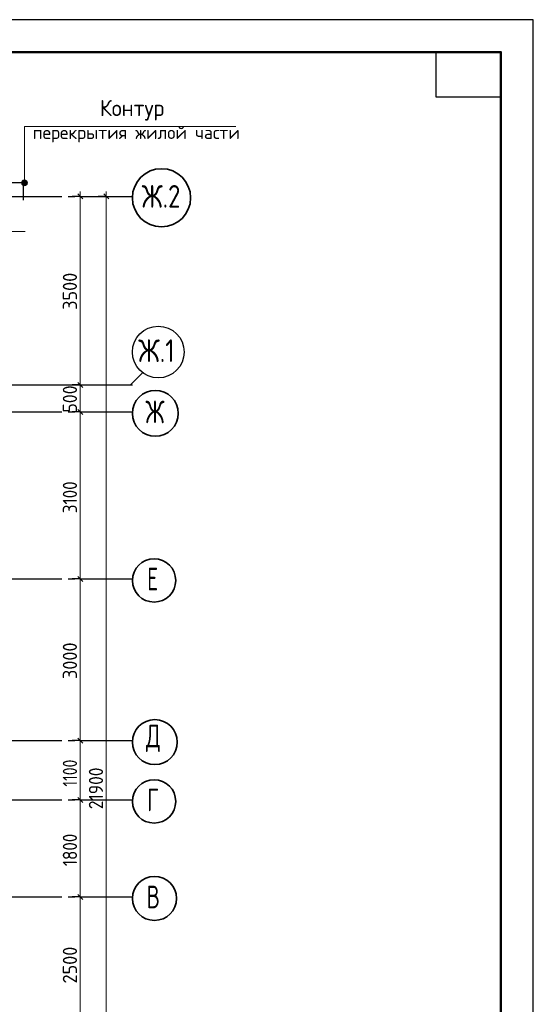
# Model space of a CAD drawing. Header units: millimetres. Extents: x 0 to 50400, y 0 to 35640.
# Tile 19 of 19: x 40874 to 50400, y 17370 to 35640. Entities that reach past the tile are written whole.
import ezdxf

# ---------------------------------------------------------------- set-up
doc = ezdxf.new("R2010")
doc.units = ezdxf.units.MM
doc.linetypes.add('______5', pattern=[1320, 960, -120, 120, -120])
for name, color, linetype, lineweight in [('Standard', 7, 'Continuous', 25), ('Общий01', 7, 'Continuous', 13), ('Примечания', 7, 'Continuous', 13), ('Размерная линия_ общее', 7, 'Continuous', 13)]:
    doc.layers.add(name, color=color, linetype=linetype, lineweight=lineweight)
doc.layers.add('Оси', color=7, linetype='______5', true_color=0x656565)
doc.layers.add('Стена_ бетон несущ.', color=7, linetype='Continuous', lineweight=70, true_color=0xb4b496)
doc.styles.add('ISOCPEUR', font='txt')

msp = doc.modelspace()

# ---------------------------------------------------------------- hatches: boundary and pattern name
at = {"layer": 'Общий01', "linetype": 'Continuous', "lineweight": 13, "transparency": 33554687}
for points in [[(41008, 32639), (40915, 32639), (40908, 32612)], [(41008, 32639), (40908, 32612), (41016, 32612)], [(41016, 32612), (40908, 32612), (40915, 32585)], [(40989, 32659), (40935, 32659), (40915, 32639)], [(40989, 32659), (40915, 32639), (41008, 32639)], [(41016, 32612), (40915, 32585), (41008, 32585)], [(41008, 32585), (40915, 32585), (40935, 32566)], [(40935, 32659), (40989, 32659), (40962, 32666)], [(41008, 32585), (40935, 32566), (40989, 32566)], [(40989, 32566), (40935, 32566), (40962, 32558)]]:
    msp.add_hatch(color=7, dxfattribs=at).paths.add_polyline_path(points)

# ---------------------------------------------------------------- linework, layer by layer
at = {"layer": 'Standard', "color": 7, "linetype": 'Continuous', "lineweight": 35, "transparency": 33554687}
for p, q in [((49800, 33120), (49800, 24600)), ((49800, 32640), (49800, 24120))]:
    msp.add_line(p, q, dxfattribs=at)
at = {"layer": 'Standard', "color": 7, "linetype": 'Continuous', "lineweight": 50, "transparency": 33554687}
msp.add_line((49800, 32520), (49800, 27840), dxfattribs=at)
at = {"layer": 'Standard', "color": 7, "linetype": 'Continuous', "lineweight": 25, "transparency": 33554687}
for points in [[(0, 0), (50400, 0), (50400, 35640), (0, 35640), (0, 0)], [(49800, 35040), (49800, 34200), (48600, 34200), (48600, 35040), (49800, 35040)]]:
    msp.add_lwpolyline(points, close=True, dxfattribs=at)
at = {"layer": 'Standard', "color": 7, "linetype": 'Continuous', "lineweight": 50, "transparency": 33554687}
msp.add_lwpolyline([(2400, 35040), (49800, 35040), (49800, 600), (2400, 600), (2400, 35040)], close=True, dxfattribs=at)
at = {"layer": 'Общий01', "color": 7, "linetype": 'Continuous', "lineweight": 13, "transparency": 33554687}
for p, q in [((40908, 32612), (40908, 32612)), ((40962, 32666), (40962, 32666)), ((40962, 32558), (40962, 32558)), ((41016, 32612), (41016, 32612))]:
    msp.add_line(p, q, dxfattribs=at)
msp.add_lwpolyline([(44882, 33656), (40962, 33656), (40962, 32612)], dxfattribs=at)
at = {"layer": 'Общий01', "color": 7, "linetype": 'Continuous', "lineweight": 25, "transparency": 33554687}
msp.add_lwpolyline([(40915, 32612), (40315, 32612), (40315, 10312), (40915, 10312)], dxfattribs=at)
at = {"layer": 'Общий01', "color": 7, "linetype": 'Continuous', "lineweight": 13, "transparency": 33554687}
msp.add_circle((40962, 32612), 54, dxfattribs=at)
at = {"layer": 'Оси', "color": 8, "linetype": '______5', "lineweight": -3, "transparency": 33554687}
for p, q in [((9015, 32362), (42963, 32362)), ((9015, 28862), (42963, 28862)), ((9015, 28362), (42963, 28362)), ((9015, 25262), (42963, 25262)), ((9015, 22262), (42963, 22262)), ((9015, 21162), (42963, 21162)), ((9015, 19362), (42963, 19362))]:
    msp.add_line(p, q, dxfattribs=at)
at = {"layer": 'Оси', "color": 7, "linetype": 'Continuous', "lineweight": 25, "transparency": 33554687}
msp.add_lwpolyline([(40928, 28862), (42928, 28862), (43163, 29097)], dxfattribs=at)
at = {"layer": 'Оси', "color": 7, "linetype": 'Continuous', "lineweight": 35, "transparency": 33554687}
for centre, radius in [((43504, 32335), 540), ((43389, 28335), 426), ((43366, 25235), 402), ((43380, 22235), 417), ((43366, 21135), 402), ((43373, 19335), 409)]:
    msp.add_circle(centre, radius, dxfattribs=at)
at = {"layer": 'Оси', "color": 7, "linetype": 'Continuous', "lineweight": 25, "transparency": 33554687}
msp.add_circle((43443, 29473), 480, dxfattribs=at)
at = {"layer": 'Примечания', "color": 7, "linetype": 'Continuous', "lineweight": 13, "transparency": 33554687}
msp.add_line((40265, 31708), (40975, 31708), dxfattribs=at)
at = {"layer": 'Размерная линия_ общее', "color": 253, "linetype": 'Continuous', "lineweight": -3, "true_color": 0xa0a0a0, "transparency": 33554687}
for p, q in [((41997, 32362), (41847, 32362)), ((41997, 32362), (42147, 32362)), ((42480, 32362), (42330, 32362)), ((42480, 32362), (42630, 32362)), ((42480, 32362), (42648, 32362)), ((41997, 28862), (41847, 28862)), ((41997, 28862), (42147, 28862)), ((41997, 28362), (41847, 28362)), ((41997, 28362), (42147, 28362)), ((41997, 25262), (41847, 25262)), ((41997, 25262), (42147, 25262)), ((41997, 22262), (41847, 22262)), ((41997, 22262), (42147, 22262)), ((41997, 21162), (41847, 21162)), ((41997, 21162), (42147, 21162)), ((41997, 19362), (41847, 19362)), ((41997, 19362), (42147, 19362))]:
    msp.add_line(p, q, dxfattribs=at)
at = {"layer": 'Размерная линия_ общее', "color": 7, "linetype": 'Continuous', "lineweight": 25, "transparency": 33554687}
for p, q in [((42042, 32317), (41952, 32407)), ((42525, 32317), (42435, 32407)), ((42042, 28817), (41952, 28907)), ((42042, 28317), (41952, 28407)), ((42042, 25217), (41952, 25307)), ((42042, 22217), (41952, 22307)), ((42042, 21117), (41952, 21207)), ((42042, 19317), (41952, 19407))]:
    msp.add_line(p, q, dxfattribs=at)
at = {"layer": 'Размерная линия_ общее', "color": 7, "linetype": 'Continuous', "lineweight": 13, "transparency": 33554687}
for p, q in [((41997, 32362), (41997, 32452)), ((41997, 28862), (41997, 32362)), ((42480, 32362), (42480, 32452)), ((41997, 28362), (41997, 28862)), ((41997, 25262), (41997, 28362)), ((41997, 22262), (41997, 25262)), ((41997, 21162), (41997, 22262)), ((41997, 19362), (41997, 21162)), ((41997, 16862), (41997, 19362))]:
    msp.add_line(p, q, dxfattribs=at)
msp.add_lwpolyline([(42480, 10462), (42480, 20945), (42480, 20945), (42480, 32362)], dxfattribs=at)
at = {"layer": 'Стена_ бетон несущ.', "color": 251, "linetype": 'Continuous', "lineweight": -3, "true_color": 0x575757, "transparency": 33554687}
msp.add_line((40939, 32655), (40939, 32289), dxfattribs=at)

# ---------------------------------------------------------------- texts
at = {"layer": 'Общий01', "color": 7, "linetype": 'Continuous', "lineweight": 25, "transparency": 33554687, "attachment_point": 7, "style": 'ISOCPEUR'}
for s, insert, char_height, width in [('\\W0.99;перекрытия жилой части', (41115, 33361), 240, 3932.4), ('\\W0.96;Контур', (42360, 33769), 300, 1492.69)]:
    msp.add_mtext(s, dxfattribs=dict(at, insert=insert, char_height=char_height, width=width))
at = {"layer": 'Оси', "color": 7, "linetype": 'Continuous', "lineweight": 35, "transparency": 33554687, "char_height": 420, "attachment_point": 7, "style": 'ISOCPEUR'}
for s, insert, width in [('\\W0.80;Ж.2', (43136, 32152), 901.63), ('\\W0.82;Ж.1', (43072, 29288), 927.63), ('\\W0.73;Ж', (43205, 28152), 520.61), ('\\W0.68;Е', (43237, 25052), 399.85), ('\\W0.72;Д', (43215, 22052), 480.98), ('\\W0.68;Г', (43237, 20952), 399.85), ('\\W0.70;В', (43226, 19152), 440.8)]:
    msp.add_mtext(s, dxfattribs=dict(at, insert=insert, width=width))
at = {"layer": 'Размерная линия_ общее', "color": 7, "linetype": 'Continuous', "lineweight": 25, "transparency": 33554687, "char_height": 264, "attachment_point": 7, "rotation": 90, "style": 'ISOCPEUR'}
for s, insert, width in [('\\W0.93;3500', (41937, 30256), 861.71), ('\\W0.91;500', (41937, 28349), 674.39), ('\\W0.87;3100', (41937, 26482), 800.28), ('\\W0.93;3000', (41937, 23406), 861.71), ('\\W0.80;1100', (41937, 21409), 738.85), ('\\W0.89;21900', (42420, 20990), 988.26), ('\\W0.87;1800', (41937, 19932), 800.28), ('\\W0.93;2500', (41937, 17756), 861.72)]:
    msp.add_mtext(s, dxfattribs=dict(at, insert=insert, width=width))

doc.saveas('drawing.dxf')
